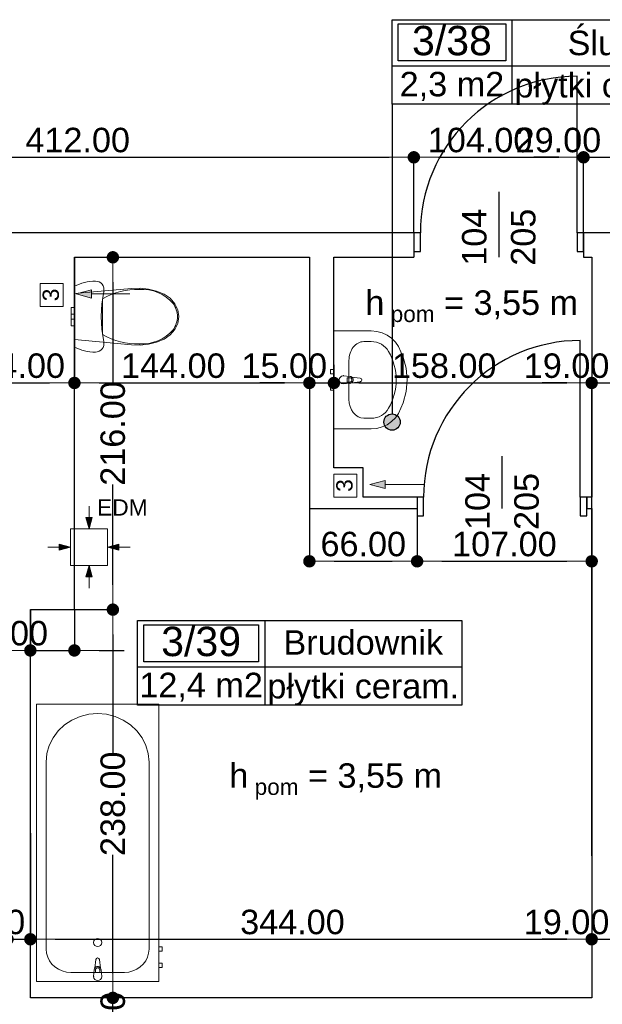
# Model space of a CAD drawing. Header units: millimetres. Extents: x -175445 to -20415, y -559200 to 231527.
# Tile 168 of 256: x -124206 to -120636, y -101706 to -95670. Entities that reach past the tile are written whole.
import ezdxf
from ezdxf.enums import TextEntityAlignment as Align

# ---------------------------------------------------------------- set-up
doc = ezdxf.new("R2010")
doc.units = ezdxf.units.MM
doc.header["$MEASUREMENT"] = 0
for name, color, linetype in [('Drzwi', 7, 'Continuous'), ('Linia', 7, 'Continuous'), ('Obiekt', 7, 'Continuous'), ('Polilinia', 7, 'Continuous'), ('Strefa', 7, 'Continuous'), ('Słup', 7, 'Continuous'), ('Tekst', 7, 'Continuous'), ('Wymiary', 63, 'Continuous'), ('Ściana', 7, 'Continuous')]:
    doc.layers.add(name, color=color, linetype=linetype)
doc.styles.add('Arial', font='txt')
doc.styles.add('Times new roman', font='txt')
doc.dimstyles.new('GENERATED_STYLE__1', dxfattribs={"dimtxt": 150, "dimasz": 152, "dimexe": 0.18, "dimexo": 0, "dimgap": 0.09, "dimtad": 1, "dimtih": 1, "dimtoh": 1, "dimlfac": 0.1, "dimzin": 0, "dimdsep": 46, "dimtxsty": 'Arial', "dimblk": 'ARROWHEAD_11', "dimblk1": 'ARROWHEAD_11', "dimblk2": 'ARROWHEAD_11', "dimcen": 0.09, "dimclrd": 114, "dimclre": 114, "dimclrt": 114, "dimazin": 0, "dimtfac": 1, "dimtdec": 4, "dimtmove": 0, "dimatfit": 3, "dimfxl": 1, "dimtolj": 1, "dimtzin": 0, "dimarcsym": 0})
doc.dimstyles.new('GENERATED_STYLE__3', dxfattribs={"dimtxt": 150, "dimasz": 152, "dimexe": 0.18, "dimexo": 0, "dimgap": 0.09, "dimtad": 1, "dimlfac": 0.1, "dimzin": 0, "dimdsep": 46, "dimtxsty": 'Arial', "dimblk": 'ARROWHEAD_11', "dimblk1": 'ARROWHEAD_11', "dimblk2": 'ARROWHEAD_11', "dimcen": 0.09, "dimclrd": 114, "dimclre": 114, "dimclrt": 114, "dimazin": 0, "dimtfac": 1, "dimtdec": 4, "dimtmove": 2, "dimatfit": 3, "dimfxl": 1, "dimtolj": 1, "dimtzin": 0, "dimarcsym": 0})

# ---------------------------------------------------------------- blocks, each defined once
blk = doc.blocks.new('Śluza_3_38_40', base_point=(-115497.5, 32963.1))
at = {"layer": 'Strefa'}
for p, q in [((-116231.5, 33245.9), (-114289.3, 33245.9)), ((-116231.5, 32727.4), (-116231.5, 33245.9)), ((-116194.8, 33220), (-115534.2, 33220)), ((-116194.8, 32993.7), (-116194.8, 33220)), ((-115534.2, 33220), (-115534.2, 32993.7)), ((-115497.5, 33245.9), (-115497.5, 32727.4)), ((-114289.3, 33245.9), (-114289.3, 32727.4)), ((-116231.5, 32963.1), (-114289.3, 32963.1)), ((-115534.2, 32993.7), (-116194.8, 32993.7)), ((-114289.3, 32727.4), (-116231.5, 32727.4))]:
    blk.add_line(p, q, dxfattribs=at)
at = {"layer": 'Strefa', "style": 'Arial'}
for tag, height, p in [('ROOM_NUMBER', 180, (-115864.5, 33118)), ('ROOM_NAME', 150, (-114893.4, 33103.3)), ('ROOM_CALC_AREA', 150, (-115864.5, 32851)), ('floor_f', 150, (-114893.4, 32844))]:
    blk.add_attdef(tag, text='', height=height, dxfattribs=at).set_placement(p, align=Align.MIDDLE_CENTER)
blk = doc.blocks.new('Brudownik_3_39_41', base_point=(-117012, 29279.5))
at = {"layer": 'Strefa'}
for p, q in [((-117791, 29562.4), (-115803.8, 29562.4)), ((-117791, 29043.8), (-117791, 29562.4)), ((-117752, 29536.4), (-117050.9, 29536.4)), ((-117752, 29310.1), (-117752, 29536.4)), ((-117050.9, 29536.4), (-117050.9, 29310.1)), ((-117012, 29562.4), (-117012, 29043.8)), ((-115803.8, 29562.4), (-115803.8, 29043.8)), ((-117791, 29279.5), (-115803.8, 29279.5)), ((-117050.9, 29310.1), (-117752, 29310.1)), ((-115803.8, 29043.8), (-117791, 29043.8))]:
    blk.add_line(p, q, dxfattribs=at)
at = {"layer": 'Strefa', "style": 'Arial'}
for tag, height, p in [('ROOM_NUMBER', 180, (-117401.5, 29434.4)), ('ROOM_NAME', 150, (-116407.9, 29428.3)), ('ROOM_CALC_AREA', 150, (-117401.5, 29167.4)), ('floor_f', 150, (-116407.9, 29160.4))]:
    blk.add_attdef(tag, text='', height=height, dxfattribs=at).set_placement(p, align=Align.MIDDLE_CENTER)
blk = doc.blocks.new('ARROWHEAD_11')
at = {"color": 0, "linetype": 'Continuous', "lineweight": 0}
blk.add_line((0, 0), (-1, 0), dxfattribs=at)
at = {"color": 0, "linetype": 'Continuous', "lineweight": 0, "const_width": 0.25, "flags": 128}
blk.add_lwpolyline([(-0.125, 0, 1), (0.125, 0, 1)], format="xyb", close=True, dxfattribs=at)
blk = doc.blocks.new('*D3588')
at = {"layer": 'Defpoints', "color": 0}
for p in [(-121790.7, -96513.6), (-125910.7, -96976.6), (-121790.7, -96976.6)]:
    blk.add_point(p, dxfattribs=at)
at = {"layer": 'Wymiary', "color": 114, "lineweight": -2}
for p, q in [((-125910.7, -96976.6), (-125910.7, -96513.5)), ((-125758.7, -96513.6), (-121942.7, -96513.6)), ((-121790.7, -96976.6), (-121790.7, -96513.5))]:
    blk.add_line(p, q, dxfattribs=at)
at = {"layer": 'Wymiary', "color": 114, "lineweight": -2, "xscale": 152, "yscale": 152, "zscale": 152, "rotation": 180}
blk.add_blockref('ARROWHEAD_11', (-125910.7, -96513.6), dxfattribs=at)
at = {"layer": 'Wymiary', "color": 114, "lineweight": -2, "xscale": 152, "yscale": 152, "zscale": 152}
blk.add_blockref('ARROWHEAD_11', (-121790.7, -96513.6), dxfattribs=at)
at = {"layer": 'Wymiary', "color": 114, "lineweight": 13, "insert": (-123850.7, -96408.6), "char_height": 150, "attachment_point": 5, "style": 'Arial'}
blk.add_mtext('\\A1;412.00', dxfattribs=at)
blk = doc.blocks.new('*D3589')
at = {"layer": 'Defpoints', "color": 0}
for p in [(-120750.7, -96513.6), (-121790.7, -96976.6), (-120750.7, -96976.6)]:
    blk.add_point(p, dxfattribs=at)
at = {"layer": 'Wymiary', "color": 114, "lineweight": -2}
for p, q in [((-121790.7, -96976.6), (-121790.7, -96513.5)), ((-121638.7, -96513.6), (-120902.7, -96513.6)), ((-120750.7, -96976.6), (-120750.7, -96513.5))]:
    blk.add_line(p, q, dxfattribs=at)
at = {"layer": 'Wymiary', "color": 114, "lineweight": -2, "xscale": 152, "yscale": 152, "zscale": 152, "rotation": 180}
blk.add_blockref('ARROWHEAD_11', (-121790.7, -96513.6), dxfattribs=at)
at = {"layer": 'Wymiary', "color": 114, "lineweight": -2, "xscale": 152, "yscale": 152, "zscale": 152}
blk.add_blockref('ARROWHEAD_11', (-120750.7, -96513.6), dxfattribs=at)
at = {"layer": 'Wymiary', "color": 114, "lineweight": 13, "insert": (-121384.6, -96408.6), "char_height": 150, "attachment_point": 5, "style": 'Arial'}
blk.add_mtext('\\A1;104.00', dxfattribs=at)
blk = doc.blocks.new('*D3590')
at = {"layer": 'Defpoints', "color": 0}
for p in [(-120460.7, -96513.6), (-120750.7, -96976.6), (-120460.7, -96976.6)]:
    blk.add_point(p, dxfattribs=at)
at = {"layer": 'Wymiary', "color": 114, "lineweight": -2}
for p, q in [((-120902.7, -96513.6), (-121054.7, -96513.6)), ((-120750.7, -96976.6), (-120750.7, -96513.5)), ((-120750.7, -96513.6), (-120460.7, -96513.6)), ((-120460.7, -96976.6), (-120460.7, -96513.5)), ((-120308.7, -96513.6), (-120156.7, -96513.6))]:
    blk.add_line(p, q, dxfattribs=at)
at = {"layer": 'Wymiary', "color": 114, "lineweight": -2, "xscale": 152, "yscale": 152, "zscale": 152}
blk.add_blockref('ARROWHEAD_11', (-120750.7, -96513.6), dxfattribs=at)
at = {"layer": 'Wymiary', "color": 114, "lineweight": -2, "xscale": 152, "yscale": 152, "zscale": 152, "rotation": 180}
blk.add_blockref('ARROWHEAD_11', (-120460.7, -96513.6), dxfattribs=at)
at = {"layer": 'Wymiary', "color": 114, "lineweight": 13, "insert": (-120904.6, -96408.6), "char_height": 150, "attachment_point": 5, "style": 'Arial'}
blk.add_mtext('\\A1;29.00', dxfattribs=at)
blk = doc.blocks.new('*D3622')
at = {"layer": 'Defpoints', "color": 0}
for p in [(-123870.7, -97126.6), (-123870.7, -97896.9), (-124510.7, -98311.6)]:
    blk.add_point(p, dxfattribs=at)
at = {"layer": 'Wymiary', "color": 114, "lineweight": -2}
for p, q in [((-123870.7, -97126.6), (-123870.7, -97897.1)), ((-124510.7, -98311.6), (-124510.7, -97896.7)), ((-124358.7, -97896.9), (-124022.7, -97896.9))]:
    blk.add_line(p, q, dxfattribs=at)
at = {"layer": 'Wymiary', "color": 114, "lineweight": -2, "xscale": 152, "yscale": 152, "zscale": 152, "rotation": 180}
blk.add_blockref('ARROWHEAD_11', (-124510.7, -97896.9), dxfattribs=at)
at = {"layer": 'Wymiary', "color": 114, "lineweight": -2, "xscale": 152, "yscale": 152, "zscale": 152}
blk.add_blockref('ARROWHEAD_11', (-123870.7, -97896.9), dxfattribs=at)
at = {"layer": 'Wymiary', "color": 114, "lineweight": 13, "insert": (-124190.7, -97791.9), "char_height": 150, "attachment_point": 5, "style": 'Arial'}
blk.add_mtext('\\A1;64.00', dxfattribs=at)
blk = doc.blocks.new('*D3623')
at = {"layer": 'Defpoints', "color": 0}
for p in [(-123870.7, -97126.6), (-122430.7, -97786.6), (-122430.7, -97896.9)]:
    blk.add_point(p, dxfattribs=at)
at = {"layer": 'Wymiary', "color": 114, "lineweight": -2}
for p, q in [((-123870.7, -97126.6), (-123870.7, -97897.1)), ((-122430.7, -97786.6), (-122430.7, -97897.1)), ((-123718.7, -97896.9), (-122582.7, -97896.9))]:
    blk.add_line(p, q, dxfattribs=at)
at = {"layer": 'Wymiary', "color": 114, "lineweight": -2, "xscale": 152, "yscale": 152, "zscale": 152, "rotation": 180}
blk.add_blockref('ARROWHEAD_11', (-123870.7, -97896.9), dxfattribs=at)
at = {"layer": 'Wymiary', "color": 114, "lineweight": -2, "xscale": 152, "yscale": 152, "zscale": 152}
blk.add_blockref('ARROWHEAD_11', (-122430.7, -97896.9), dxfattribs=at)
at = {"layer": 'Wymiary', "color": 114, "lineweight": 13, "insert": (-123264.6, -97791.9), "char_height": 150, "attachment_point": 5, "style": 'Arial'}
blk.add_mtext('\\A1;144.00', dxfattribs=at)
blk = doc.blocks.new('*D3624')
at = {"layer": 'Defpoints', "color": 0}
for p in [(-122430.7, -97786.6), (-122280.7, -97786.6), (-122280.7, -97896.9)]:
    blk.add_point(p, dxfattribs=at)
at = {"layer": 'Wymiary', "color": 114, "lineweight": -2}
for p, q in [((-122430.7, -97786.6), (-122430.7, -97897.1)), ((-122280.7, -97786.6), (-122280.7, -97897.1)), ((-122582.7, -97896.9), (-122734.7, -97896.9)), ((-122430.7, -97896.9), (-122280.7, -97896.9)), ((-122128.7, -97896.9), (-121976.7, -97896.9))]:
    blk.add_line(p, q, dxfattribs=at)
at = {"layer": 'Wymiary', "color": 114, "lineweight": -2, "xscale": 152, "yscale": 152, "zscale": 152}
blk.add_blockref('ARROWHEAD_11', (-122430.7, -97896.9), dxfattribs=at)
at = {"layer": 'Wymiary', "color": 114, "lineweight": -2, "xscale": 152, "yscale": 152, "zscale": 152, "rotation": 180}
blk.add_blockref('ARROWHEAD_11', (-122280.7, -97896.9), dxfattribs=at)
at = {"layer": 'Wymiary', "color": 114, "lineweight": 13, "insert": (-122584.6, -97791.9), "char_height": 150, "attachment_point": 5, "style": 'Arial'}
blk.add_mtext('\\A1;15.00', dxfattribs=at)
blk = doc.blocks.new('*D3625')
at = {"layer": 'Defpoints', "color": 0}
for p in [(-122280.7, -97786.6), (-120700.7, -97896.9), (-120700.7, -100796.6)]:
    blk.add_point(p, dxfattribs=at)
at = {"layer": 'Wymiary', "color": 114, "lineweight": -2}
for p, q in [((-122280.7, -97786.6), (-122280.7, -97897.1)), ((-122128.7, -97896.9), (-120852.7, -97896.9)), ((-120700.7, -100796.6), (-120700.7, -97896.7))]:
    blk.add_line(p, q, dxfattribs=at)
at = {"layer": 'Wymiary', "color": 114, "lineweight": -2, "xscale": 152, "yscale": 152, "zscale": 152, "rotation": 180}
blk.add_blockref('ARROWHEAD_11', (-122280.7, -97896.9), dxfattribs=at)
at = {"layer": 'Wymiary', "color": 114, "lineweight": -2, "xscale": 152, "yscale": 152, "zscale": 152}
blk.add_blockref('ARROWHEAD_11', (-120700.7, -97896.9), dxfattribs=at)
at = {"layer": 'Wymiary', "color": 114, "lineweight": 13, "insert": (-121604.6, -97791.9), "char_height": 150, "attachment_point": 5, "style": 'Arial'}
blk.add_mtext('\\A1;158.00', dxfattribs=at)
blk = doc.blocks.new('*D3626')
at = {"layer": 'Defpoints', "color": 0}
for p in [(-120510.7, -97896.9), (-120700.7, -100796.6), (-120510.7, -100796.6)]:
    blk.add_point(p, dxfattribs=at)
at = {"layer": 'Wymiary', "color": 114, "lineweight": -2}
for p, q in [((-120852.7, -97896.9), (-121004.7, -97896.9)), ((-120700.7, -100796.6), (-120700.7, -97896.7)), ((-120700.7, -97896.9), (-120510.7, -97896.9)), ((-120510.7, -100796.6), (-120510.7, -97896.7)), ((-120358.7, -97896.9), (-120206.7, -97896.9))]:
    blk.add_line(p, q, dxfattribs=at)
at = {"layer": 'Wymiary', "color": 114, "lineweight": -2, "xscale": 152, "yscale": 152, "zscale": 152}
blk.add_blockref('ARROWHEAD_11', (-120700.7, -97896.9), dxfattribs=at)
at = {"layer": 'Wymiary', "color": 114, "lineweight": -2, "xscale": 152, "yscale": 152, "zscale": 152, "rotation": 180}
blk.add_blockref('ARROWHEAD_11', (-120510.7, -97896.9), dxfattribs=at)
at = {"layer": 'Wymiary', "color": 114, "lineweight": 13, "insert": (-120854.6, -97791.9), "char_height": 150, "attachment_point": 5, "style": 'Arial'}
blk.add_mtext('\\A1;19.00', dxfattribs=at)
blk = doc.blocks.new('*D3636')
at = {"layer": 'Defpoints', "color": 0}
for p in [(-131330.7, -100906.6), (-130962.3, -100906.6), (-120910.7, -104466.6)]:
    blk.add_point(p, dxfattribs=at)
at = {"layer": 'Wymiary', "color": 114, "lineweight": -2}
for p, q in [((-131330.7, -100906.6), (-130962.1, -100906.6)), ((-130962.3, -101058.6), (-130962.3, -102489.3)), ((-130962.3, -104314.6), (-130962.3, -103111.6)), ((-120910.7, -104466.6), (-130962.5, -104466.6))]:
    blk.add_line(p, q, dxfattribs=at)
at = {"layer": 'Wymiary', "color": 114, "lineweight": -2, "xscale": 152, "yscale": 152, "zscale": 152}
for p, rotation in [((-130962.3, -100906.6), 90), ((-130962.3, -104466.6), 270)]:
    blk.add_blockref('ARROWHEAD_11', p, dxfattribs=dict(at, rotation=rotation))
at = {"layer": 'Wymiary', "color": 114, "lineweight": 13, "insert": (-130962.3, -102800.4), "char_height": 150, "attachment_point": 5, "rotation": 90, "style": 'Arial'}
blk.add_mtext('\\A1;356.00', dxfattribs=at)
blk = doc.blocks.new('*D3675')
at = {"layer": 'Defpoints', "color": 0}
for p in [(-124280.7, -100656.6), (-124140.7, -100656.6), (-124140.7, -101307.3)]:
    blk.add_point(p, dxfattribs=at)
at = {"layer": 'Wymiary', "color": 114, "lineweight": -2}
for p, q in [((-124280.7, -100656.6), (-124280.7, -101307.5)), ((-124140.7, -100656.6), (-124140.7, -101307.5)), ((-124432.7, -101307.3), (-124584.7, -101307.3)), ((-124280.7, -101307.3), (-124140.7, -101307.3)), ((-123988.7, -101307.3), (-123836.7, -101307.3))]:
    blk.add_line(p, q, dxfattribs=at)
at = {"layer": 'Wymiary', "color": 114, "lineweight": -2, "xscale": 152, "yscale": 152, "zscale": 152}
blk.add_blockref('ARROWHEAD_11', (-124280.7, -101307.3), dxfattribs=at)
at = {"layer": 'Wymiary', "color": 114, "lineweight": -2, "xscale": 152, "yscale": 152, "zscale": 152, "rotation": 180}
blk.add_blockref('ARROWHEAD_11', (-124140.7, -101307.3), dxfattribs=at)
at = {"layer": 'Wymiary', "color": 114, "lineweight": 13, "insert": (-124434.6, -101202.3), "char_height": 150, "attachment_point": 5, "style": 'Arial'}
blk.add_mtext('\\A1;14.00', dxfattribs=at)
blk = doc.blocks.new('*D3676')
at = {"layer": 'Defpoints', "color": 0}
for p in [(-124140.7, -100656.6), (-120700.7, -100796.6), (-120700.7, -101307.3)]:
    blk.add_point(p, dxfattribs=at)
at = {"layer": 'Wymiary', "color": 114, "lineweight": -2}
for p, q in [((-124140.7, -100656.6), (-124140.7, -101307.5)), ((-120700.7, -100796.6), (-120700.7, -101307.5)), ((-123988.7, -101307.3), (-120852.7, -101307.3))]:
    blk.add_line(p, q, dxfattribs=at)
at = {"layer": 'Wymiary', "color": 114, "lineweight": -2, "xscale": 152, "yscale": 152, "zscale": 152, "rotation": 180}
blk.add_blockref('ARROWHEAD_11', (-124140.7, -101307.3), dxfattribs=at)
at = {"layer": 'Wymiary', "color": 114, "lineweight": -2, "xscale": 152, "yscale": 152, "zscale": 152}
blk.add_blockref('ARROWHEAD_11', (-120700.7, -101307.3), dxfattribs=at)
at = {"layer": 'Wymiary', "color": 114, "lineweight": 13, "insert": (-122534.6, -101202.3), "char_height": 150, "attachment_point": 5, "style": 'Arial'}
blk.add_mtext('\\A1;344.00', dxfattribs=at)
blk = doc.blocks.new('*D3677')
at = {"layer": 'Defpoints', "color": 0}
for p in [(-120700.7, -100796.6), (-120510.7, -100796.6), (-120510.7, -101307.3)]:
    blk.add_point(p, dxfattribs=at)
at = {"layer": 'Wymiary', "color": 114, "lineweight": -2}
for p, q in [((-120700.7, -100796.6), (-120700.7, -101307.5)), ((-120510.7, -100796.6), (-120510.7, -101307.5)), ((-120852.7, -101307.3), (-121004.7, -101307.3)), ((-120700.7, -101307.3), (-120510.7, -101307.3)), ((-120358.7, -101307.3), (-120206.7, -101307.3))]:
    blk.add_line(p, q, dxfattribs=at)
at = {"layer": 'Wymiary', "color": 114, "lineweight": -2, "xscale": 152, "yscale": 152, "zscale": 152}
blk.add_blockref('ARROWHEAD_11', (-120700.7, -101307.3), dxfattribs=at)
at = {"layer": 'Wymiary', "color": 114, "lineweight": -2, "xscale": 152, "yscale": 152, "zscale": 152, "rotation": 180}
blk.add_blockref('ARROWHEAD_11', (-120510.7, -101307.3), dxfattribs=at)
at = {"layer": 'Wymiary', "color": 114, "lineweight": 13, "insert": (-120854.6, -101202.3), "char_height": 150, "attachment_point": 5, "style": 'Arial'}
blk.add_mtext('\\A1;19.00', dxfattribs=at)
blk = doc.blocks.new('*D3692')
at = {"layer": 'Defpoints', "color": 0}
for p in [(-122430.7, -98666.6), (-121770.7, -98666.6), (-121770.7, -98990.3)]:
    blk.add_point(p, dxfattribs=at)
at = {"layer": 'Wymiary', "color": 114, "lineweight": -2}
for p, q in [((-122430.7, -98666.6), (-122430.7, -98990.5)), ((-121770.7, -98666.6), (-121770.7, -98990.5)), ((-122278.7, -98990.3), (-121922.7, -98990.3))]:
    blk.add_line(p, q, dxfattribs=at)
at = {"layer": 'Wymiary', "color": 114, "lineweight": -2, "xscale": 152, "yscale": 152, "zscale": 152, "rotation": 180}
blk.add_blockref('ARROWHEAD_11', (-122430.7, -98990.3), dxfattribs=at)
at = {"layer": 'Wymiary', "color": 114, "lineweight": -2, "xscale": 152, "yscale": 152, "zscale": 152}
blk.add_blockref('ARROWHEAD_11', (-121770.7, -98990.3), dxfattribs=at)
at = {"layer": 'Wymiary', "color": 114, "lineweight": 13, "insert": (-122100.7, -98885.3), "char_height": 150, "attachment_point": 5, "style": 'Arial'}
blk.add_mtext('\\A1;66.00', dxfattribs=at)
blk = doc.blocks.new('*D3693')
at = {"layer": 'Defpoints', "color": 0}
for p in [(-121770.7, -98666.6), (-120700.7, -98666.6), (-120700.7, -98990.3)]:
    blk.add_point(p, dxfattribs=at)
at = {"layer": 'Wymiary', "color": 114, "lineweight": -2}
for p, q in [((-121770.7, -98666.6), (-121770.7, -98990.5)), ((-120700.7, -98666.6), (-120700.7, -98990.5)), ((-121618.7, -98990.3), (-120852.7, -98990.3))]:
    blk.add_line(p, q, dxfattribs=at)
at = {"layer": 'Wymiary', "color": 114, "lineweight": -2, "xscale": 152, "yscale": 152, "zscale": 152, "rotation": 180}
blk.add_blockref('ARROWHEAD_11', (-121770.7, -98990.3), dxfattribs=at)
at = {"layer": 'Wymiary', "color": 114, "lineweight": -2, "xscale": 152, "yscale": 152, "zscale": 152}
blk.add_blockref('ARROWHEAD_11', (-120700.7, -98990.3), dxfattribs=at)
at = {"layer": 'Wymiary', "color": 114, "lineweight": 13, "insert": (-121235.7, -98885.3), "char_height": 150, "attachment_point": 5, "style": 'Arial'}
blk.add_mtext('\\A1;107.00', dxfattribs=at)
blk = doc.blocks.new('*D3694')
at = {"layer": 'Defpoints', "color": 0}
for p in [(-124140.7, -99286.6), (-123870.7, -99286.6), (-123870.7, -99536.8)]:
    blk.add_point(p, dxfattribs=at)
at = {"layer": 'Wymiary', "color": 114, "lineweight": -2}
for p, q in [((-124140.7, -99286.6), (-124140.7, -99536.9)), ((-123870.7, -99286.6), (-123870.7, -99536.9)), ((-124292.7, -99536.8), (-124444.7, -99536.8)), ((-124140.7, -99536.8), (-123870.7, -99536.8)), ((-123718.7, -99536.8), (-123566.7, -99536.8))]:
    blk.add_line(p, q, dxfattribs=at)
at = {"layer": 'Wymiary', "color": 114, "lineweight": -2, "xscale": 152, "yscale": 152, "zscale": 152}
blk.add_blockref('ARROWHEAD_11', (-124140.7, -99536.8), dxfattribs=at)
at = {"layer": 'Wymiary', "color": 114, "lineweight": -2, "xscale": 152, "yscale": 152, "zscale": 152, "rotation": 180}
blk.add_blockref('ARROWHEAD_11', (-123870.7, -99536.8), dxfattribs=at)
at = {"layer": 'Wymiary', "color": 114, "lineweight": 13, "insert": (-124294.6, -99431.8), "char_height": 150, "attachment_point": 5, "style": 'Arial'}
blk.add_mtext('\\A1;27.00', dxfattribs=at)
blk = doc.blocks.new('*D3696')
at = {"layer": 'Defpoints', "color": 0}
for p in [(-123635, -101666.6), (-122395.7, -101666.6), (-122395.7, -102116.6)]:
    blk.add_point(p, dxfattribs=at)
at = {"layer": 'Wymiary', "color": 114, "lineweight": -2}
for p, q in [((-123635, -101514.6), (-123635, -101362.6)), ((-122395.7, -101666.6), (-123635.2, -101666.6)), ((-123635, -102116.6), (-123635, -101666.6)), ((-122395.7, -102116.6), (-123635.2, -102116.6)), ((-123635, -102268.6), (-123635, -102420.6))]:
    blk.add_line(p, q, dxfattribs=at)
at = {"layer": 'Wymiary', "color": 114, "lineweight": -2, "xscale": 152, "yscale": 152, "zscale": 152}
for p, rotation in [((-123635, -101666.6), 270), ((-123635, -102116.6), 90)]:
    blk.add_blockref('ARROWHEAD_11', p, dxfattribs=dict(at, rotation=rotation))
at = {"layer": 'Wymiary', "color": 114, "lineweight": 13, "insert": (-123635, -101891.6), "char_height": 150, "attachment_point": 5, "rotation": 90, "style": 'Arial'}
blk.add_mtext('\\A1;45.00', dxfattribs=at)
blk = doc.blocks.new('*D3697')
at = {"layer": 'Defpoints', "color": 0}
for p in [(-123870.7, -99286.6), (-123635, -99286.6), (-122395.7, -101666.6)]:
    blk.add_point(p, dxfattribs=at)
at = {"layer": 'Wymiary', "color": 114, "lineweight": -2}
for p, q in [((-123870.7, -99286.6), (-123634.8, -99286.6)), ((-123635, -99438.6), (-123635, -100164.1)), ((-123635, -101514.6), (-123635, -100789.1)), ((-122395.7, -101666.6), (-123635.2, -101666.6))]:
    blk.add_line(p, q, dxfattribs=at)
at = {"layer": 'Wymiary', "color": 114, "lineweight": -2, "xscale": 152, "yscale": 152, "zscale": 152}
for p, rotation in [((-123635, -99286.6), 90), ((-123635, -101666.6), 270)]:
    blk.add_blockref('ARROWHEAD_11', p, dxfattribs=dict(at, rotation=rotation))
at = {"layer": 'Wymiary', "color": 114, "lineweight": 13, "insert": (-123635, -100476.6), "char_height": 150, "attachment_point": 5, "rotation": 90, "style": 'Arial'}
blk.add_mtext('\\A1;238.00', dxfattribs=at)
blk = doc.blocks.new('*D3698')
at = {"layer": 'Defpoints', "color": 0}
for p in [(-123870.7, -97126.6), (-123635, -97126.6), (-123870.7, -99286.6)]:
    blk.add_point(p, dxfattribs=at)
at = {"layer": 'Wymiary', "color": 114, "lineweight": -2}
for p, q in [((-123870.7, -97126.6), (-123634.8, -97126.6)), ((-123635, -97278.6), (-123635, -97894.1)), ((-123635, -99134.6), (-123635, -98519.1)), ((-123870.7, -99286.6), (-123634.8, -99286.6))]:
    blk.add_line(p, q, dxfattribs=at)
at = {"layer": 'Wymiary', "color": 114, "lineweight": -2, "xscale": 152, "yscale": 152, "zscale": 152}
for p, rotation in [((-123635, -97126.6), 90), ((-123635, -99286.6), 270)]:
    blk.add_blockref('ARROWHEAD_11', p, dxfattribs=dict(at, rotation=rotation))
at = {"layer": 'Wymiary', "color": 114, "lineweight": 13, "insert": (-123635, -98206.6), "char_height": 150, "attachment_point": 5, "rotation": 90, "style": 'Arial'}
blk.add_mtext('\\A1;216.00', dxfattribs=at)
blk = doc.blocks.new('*D3707')
at = {"layer": 'Defpoints', "color": 0}
for p in [(-118805.7, -100206.6), (-117589.3, -100206.6), (-120910.7, -104466.6)]:
    blk.add_point(p, dxfattribs=at)
at = {"layer": 'Wymiary', "color": 114, "lineweight": -2}
for p, q in [((-118805.7, -100206.6), (-117589.1, -100206.6)), ((-117589.3, -100358.6), (-117589.3, -102022.4)), ((-117589.3, -104314.6), (-117589.3, -102650.8)), ((-120910.7, -104466.6), (-117589.1, -104466.6))]:
    blk.add_line(p, q, dxfattribs=at)
at = {"layer": 'Wymiary', "color": 114, "lineweight": -2, "xscale": 152, "yscale": 152, "zscale": 152}
for p, rotation in [((-117589.3, -100206.6), 90), ((-117589.3, -104466.6), 270)]:
    blk.add_blockref('ARROWHEAD_11', p, dxfattribs=dict(at, rotation=rotation))
at = {"layer": 'Wymiary', "color": 114, "lineweight": 13, "insert": (-117589.3, -102336.6), "char_height": 150, "attachment_point": 5, "rotation": 90, "style": 'Arial'}
blk.add_mtext('\\A1;426.00', dxfattribs=at)

msp = doc.modelspace()

# ---------------------------------------------------------------- hatches: boundary and pattern name
at = {"layer": 'Linia', "linetype": 'Continuous', "lineweight": 13}
for points in [[(-123859.535, -97351.505), (-123766.234, -97376.505), (-123766.234, -97326.505)], [(-122060.087, -98519.938), (-121966.786, -98544.938), (-121966.786, -98494.938)], [(-123781.236, -98791.397), (-123762.392, -98721.447), (-123799.892, -98721.397)], [(-123894.186, -98903.897), (-123964.162, -98885.147), (-123964.162, -98922.647)], [(-123668.886, -98903.897), (-123598.91, -98922.647), (-123598.91, -98885.147)], [(-123781.236, -99016.397), (-123799.892, -99086.398), (-123762.392, -99086.348)]]:
    msp.add_hatch(color=150, dxfattribs=at).paths.add_polyline_path(points)
at = {"layer": 'Polilinia', "linetype": 'Continuous'}
msp.add_hatch(color=256, dxfattribs=at).paths.add_polyline_path([(-121874.276, -98136.867), (-121878.082, -98117.733), (-121888.921, -98101.511), (-121905.142, -98090.673), (-121924.276, -98086.867), (-121943.41, -98090.673), (-121959.632, -98101.511), (-121970.47, -98117.733), (-121974.276, -98136.867), (-121970.47, -98156.001), (-121959.632, -98172.222), (-121943.41, -98183.061), (-121924.276, -98186.867), (-121905.142, -98183.061), (-121888.921, -98172.222), (-121878.082, -98156.001)])

# ---------------------------------------------------------------- linework, layer by layer
at = {"layer": 'Drzwi'}
for p, q in [((-120790.722, -96976.604), (-120790.722, -96016.604)), ((-121750.722, -96976.604), (-121790.722, -96976.604)), ((-121790.722, -96976.604), (-121790.722, -97091.604)), ((-121790.722, -96976.604), (-121790.722, -97091.604)), ((-121750.722, -97091.604), (-121750.722, -96976.604)), ((-120750.722, -96976.604), (-120790.722, -96976.604)), ((-120790.722, -96976.604), (-120790.722, -97091.604)), ((-120750.722, -97091.604), (-120750.722, -96976.604)), ((-120750.722, -96976.604), (-120750.722, -97091.604)), ((-121790.722, -97091.604), (-121750.722, -97091.604)), ((-120790.722, -97091.604), (-120750.722, -97091.604)), ((-120770.722, -98596.604), (-120770.722, -97636.604)), ((-121730.722, -98596.604), (-121770.722, -98596.604)), ((-121770.722, -98596.604), (-121770.722, -98711.604)), ((-121770.722, -98596.604), (-121770.722, -98666.604)), ((-121730.722, -98711.604), (-121730.722, -98596.604)), ((-120730.722, -98596.604), (-120770.722, -98596.604)), ((-120770.722, -98596.604), (-120770.722, -98711.604)), ((-120730.722, -98711.604), (-120730.722, -98596.604)), ((-120730.722, -98596.604), (-120730.722, -98666.604)), ((-121770.722, -98711.604), (-121730.722, -98711.604)), ((-120770.722, -98711.604), (-120730.722, -98711.604))]:
    msp.add_line(p, q, dxfattribs=at)
for centre in [(-120790.722, -96976.604), (-120770.722, -98596.604)]:
    msp.add_arc(centre, 960, 90, 180, dxfattribs=at)
at = {"layer": 'Linia', "color": 150, "lineweight": 13}
for p, q in [((-124080.17, -97288.172), (-123940.17, -97288.172)), ((-124080.17, -97428.172), (-124080.17, -97288.172)), ((-123940.17, -97288.172), (-123940.17, -97428.172)), ((-123859.535, -97351.505), (-123766.234, -97326.505)), ((-123859.535, -97351.505), (-123766.234, -97376.505)), ((-123766.234, -97326.505), (-123766.234, -97376.505)), ((-123531.843, -97351.505), (-123766.234, -97351.505)), ((-123940.17, -97428.172), (-124080.17, -97428.172)), ((-122280.722, -98596.604), (-122280.722, -98456.604)), ((-122280.722, -98456.604), (-122140.722, -98456.604)), ((-122140.722, -98456.604), (-122140.722, -98596.604)), ((-122060.087, -98519.938), (-121966.786, -98494.938)), ((-121966.786, -98494.938), (-121966.786, -98544.938)), ((-122060.087, -98519.938), (-121966.786, -98544.938)), ((-121732.395, -98519.938), (-121966.786, -98519.938)), ((-122140.722, -98596.604), (-122280.722, -98596.604)), ((-123781.051, -98652.507), (-123781.142, -98721.422)), ((-123781.236, -98791.397), (-123799.892, -98721.397)), ((-123799.892, -98721.397), (-123762.392, -98721.447)), ((-123781.236, -98791.397), (-123762.392, -98721.447)), ((-123668.886, -98791.547), (-123893.886, -98791.547)), ((-123893.886, -98791.547), (-123893.886, -99016.247)), ((-123668.886, -99016.247), (-123668.886, -98791.547)), ((-124033.077, -98903.897), (-123964.162, -98903.897)), ((-123894.186, -98903.897), (-123964.162, -98885.147)), ((-123964.162, -98922.647), (-123964.162, -98885.147)), ((-123894.186, -98903.897), (-123964.162, -98922.647)), ((-123668.886, -98903.897), (-123598.91, -98885.147)), ((-123668.886, -98903.897), (-123598.91, -98922.647)), ((-123598.91, -98885.147), (-123598.91, -98922.647)), ((-123529.995, -98903.897), (-123598.91, -98903.897)), ((-123893.886, -99016.547), (-123668.886, -99016.547)), ((-123781.236, -99016.397), (-123799.892, -99086.398)), ((-123781.236, -99016.397), (-123762.392, -99086.348)), ((-123762.392, -99086.348), (-123799.892, -99086.398)), ((-123781.051, -99155.288), (-123781.142, -99086.373))]:
    msp.add_line(p, q, dxfattribs=at)
at = {"layer": 'Obiekt'}
for p, q in [((-121270.722, -96725.226), (-121270.722, -97126.604)), ((-121250.722, -98345.226), (-121250.722, -98666.604))]:
    msp.add_line(p, q, dxfattribs=at)
at = {"layer": 'Obiekt', "color": 8, "lineweight": 5}
for p, q in [((-123870.722, -97303.615), (-123855.647, -97296.514)), ((-123855.647, -97296.514), (-123840.182, -97290.309)), ((-123840.182, -97290.309), (-123824.38, -97285.023)), ((-123824.38, -97285.023), (-123808.295, -97280.672)), ((-123808.295, -97280.672), (-123791.983, -97277.273)), ((-123791.983, -97277.273), (-123775.499, -97274.837)), ((-123775.499, -97274.837), (-123758.901, -97273.372)), ((-123758.901, -97273.372), (-123742.246, -97272.883)), ((-123742.246, -97272.883), (-123730.711, -97274.166)), ((-123730.711, -97274.166), (-123719.74, -97277.951)), ((-123719.74, -97277.951), (-123709.867, -97284.053)), ((-123709.867, -97284.053), (-123701.576, -97292.176)), ((-123701.576, -97292.176), (-123695.269, -97301.921)), ((-123695.269, -97301.921), (-123691.256, -97312.813)), ((-123870.722, -97677.151), (-123870.722, -97303.615)), ((-123870.722, -97349.408), (-123520.339, -97317.035)), ((-123870.722, -97631.358), (-123870.722, -97349.408)), ((-123690.772, -97335.883), (-123697.554, -97374.168)), ((-123691.256, -97312.813), (-123689.732, -97324.321)), ((-123689.732, -97324.321), (-123690.772, -97335.883)), ((-123520.339, -97317.035), (-123468.642, -97315.472)), ((-123468.642, -97315.472), (-123417.297, -97320.96)), ((-123417.297, -97320.96), (-123367.55, -97333.365)), ((-123367.55, -97333.365), (-123320.612, -97352.386)), ((-123320.612, -97352.386), (-123283.416, -97377.983)), ((-123702.41, -97412.744), (-123705.329, -97451.515)), ((-123697.554, -97374.168), (-123702.41, -97412.744)), ((-123697.679, -97490.383), (-123697.679, -97381.442)), ((-123283.416, -97377.983), (-123254.898, -97411.026)), ((-123254.898, -97411.026), (-123236.938, -97449.335)), ((-123890.722, -97433.383), (-123890.722, -97450.078)), ((-123870.722, -97433.383), (-123890.722, -97433.383)), ((-123890.722, -97450.078), (-123890.722, -97474.383)), ((-123890.722, -97474.383), (-123890.722, -97479.069)), ((-123870.722, -97474.383), (-123890.722, -97474.383)), ((-123890.722, -97479.069), (-123890.722, -97490.383)), ((-123870.722, -97433.383), (-123870.722, -97450.078)), ((-123870.722, -97450.078), (-123870.722, -97474.383)), ((-123870.722, -97474.383), (-123870.722, -97479.069)), ((-123870.722, -97479.069), (-123870.722, -97490.383)), ((-123705.329, -97451.515), (-123706.302, -97490.383)), ((-123236.938, -97449.335), (-123230.721, -97490.383)), ((-123890.722, -97490.383), (-123890.722, -97501.697)), ((-123890.722, -97501.697), (-123890.722, -97506.383)), ((-123870.722, -97506.383), (-123890.722, -97506.383)), ((-123890.722, -97506.383), (-123890.722, -97530.688)), ((-123890.722, -97530.688), (-123890.722, -97547.383)), ((-123870.722, -97490.383), (-123870.722, -97501.697)), ((-123870.722, -97501.697), (-123870.722, -97506.383)), ((-123870.722, -97506.383), (-123870.722, -97530.688)), ((-123870.722, -97530.688), (-123870.722, -97547.383)), ((-123706.302, -97490.383), (-123705.329, -97529.252)), ((-123705.329, -97529.252), (-123702.41, -97568.023)), ((-123697.679, -97599.325), (-123697.679, -97490.383)), ((-123236.938, -97531.432), (-123254.898, -97569.74)), ((-123239.361, -97490.384), (-123239.361, -97490.383)), ((-123230.721, -97490.383), (-123236.938, -97531.432)), ((-123870.722, -97547.383), (-123890.722, -97547.383)), ((-123702.41, -97568.023), (-123697.554, -97606.599)), ((-123283.416, -97602.783), (-123320.612, -97628.381)), ((-123254.898, -97569.74), (-123283.416, -97602.783)), ((-123266.172, -97571.459), (-123266.173, -97571.46)), ((-122280.722, -98178.158), (-122280.722, -97578.158)), ((-122280.722, -97578.158), (-122051.631, -97578.158)), ((-122051.631, -97578.158), (-122017.909, -97581.053)), ((-122017.909, -97581.053), (-121985.265, -97589.645)), ((-121985.265, -97589.645), (-121954.742, -97603.659)), ((-121954.742, -97603.659), (-121927.315, -97622.649)), ((-123520.339, -97663.731), (-123870.722, -97631.358)), ((-123697.554, -97606.599), (-123690.772, -97644.883)), ((-123689.732, -97656.445), (-123691.256, -97667.953)), ((-123690.772, -97644.883), (-123689.732, -97656.445)), ((-123468.642, -97665.295), (-123520.339, -97663.731)), ((-123417.297, -97659.807), (-123468.642, -97665.295)), ((-123367.55, -97647.402), (-123417.297, -97659.807)), ((-123320.612, -97628.381), (-123367.55, -97647.402)), ((-122097.449, -97643.375), (-122051.631, -97643.375)), ((-121927.315, -97622.649), (-121903.862, -97646.006)), ((-121903.862, -97646.006), (-121885.131, -97672.984)), ((-123855.647, -97684.253), (-123870.722, -97677.151)), ((-123840.182, -97690.457), (-123855.647, -97684.253)), ((-123824.38, -97695.744), (-123840.182, -97690.457)), ((-123808.295, -97700.094), (-123824.38, -97695.744)), ((-123791.983, -97703.493), (-123808.295, -97700.094)), ((-123775.499, -97705.929), (-123791.983, -97703.493)), ((-123758.901, -97707.395), (-123775.499, -97705.929)), ((-123742.246, -97707.883), (-123758.901, -97707.395)), ((-123730.711, -97706.601), (-123742.246, -97707.883)), ((-123719.74, -97702.815), (-123730.711, -97706.601)), ((-123709.867, -97696.713), (-123719.74, -97702.815)), ((-123701.576, -97688.591), (-123709.867, -97696.713)), ((-123695.269, -97678.846), (-123701.576, -97688.591)), ((-123691.256, -97667.953), (-123695.269, -97678.846)), ((-121885.131, -97672.984), (-121855.19, -97738.176)), ((-122188.404, -97996.984), (-122188.404, -97759.332)), ((-121855.19, -97738.176), (-121836.891, -97807.196)), ((-122300.722, -97814.658), (-122280.722, -97814.658)), ((-122300.722, -97841.658), (-122300.722, -97814.658)), ((-122280.722, -97841.658), (-122300.722, -97841.658)), ((-122280.722, -97814.658), (-122280.722, -97841.658)), ((-121836.891, -97807.196), (-121830.735, -97878.158)), ((-122223.404, -97853.158), (-122181.451, -97857.158)), ((-122181.451, -97899.158), (-122223.404, -97903.158)), ((-122183.623, -97864.558), (-122198.493, -97864.558)), ((-122198.493, -97864.558), (-122198.493, -97891.758)), ((-122198.493, -97891.758), (-122183.623, -97891.758)), ((-122171.938, -97860.428), (-122119.004, -97867.058)), ((-122119.004, -97889.258), (-122171.938, -97895.888)), ((-121830.735, -97878.158), (-121836.891, -97949.119)), ((-122300.722, -97914.658), (-122280.722, -97914.658)), ((-122300.722, -97941.658), (-122300.722, -97914.658)), ((-122280.722, -97941.658), (-122300.722, -97941.658)), ((-122280.722, -97914.658), (-122280.722, -97941.658)), ((-121836.891, -97949.119), (-121855.19, -98018.14)), ((-121855.19, -98018.14), (-121885.131, -98083.332)), ((-121885.131, -98083.332), (-121903.862, -98110.31)), ((-122097.449, -98112.94), (-122051.631, -98112.94)), ((-121927.315, -98133.667), (-121954.742, -98152.656)), ((-121903.862, -98110.31), (-121927.315, -98133.667)), ((-122051.631, -98178.158), (-122280.722, -98178.158)), ((-122017.909, -98175.263), (-122051.631, -98178.158)), ((-121985.265, -98166.671), (-122017.909, -98175.263)), ((-121954.742, -98152.656), (-121985.265, -98166.671)), ((-124103.588, -99866.969), (-123353.588, -99866.969)), ((-124103.588, -101566.969), (-124103.588, -99866.969)), ((-123353.588, -99866.969), (-123353.588, -101566.969)), ((-123886.088, -99963.493), (-123836.325, -99941.577)), ((-123836.325, -99941.577), (-123783.288, -99928.155)), ((-123783.288, -99928.155), (-123728.588, -99923.636)), ((-123728.588, -99923.636), (-123673.889, -99928.155)), ((-123673.889, -99928.155), (-123620.852, -99941.577)), ((-123620.852, -99941.577), (-123571.088, -99963.493)), ((-123969.892, -100029.906), (-123931.067, -99993.237)), ((-123931.067, -99993.237), (-123886.088, -99963.493)), ((-123571.088, -99963.493), (-123526.11, -99993.237)), ((-123526.11, -99993.237), (-123487.284, -100029.906)), ((-124024.592, -100119.385), (-124001.386, -100072.386)), ((-124001.386, -100072.386), (-123969.892, -100029.906)), ((-123487.284, -100029.906), (-123455.79, -100072.386)), ((-123455.79, -100072.386), (-123432.585, -100119.385)), ((-124038.803, -100169.475), (-124024.592, -100119.385)), ((-123432.585, -100119.385), (-123418.374, -100169.475)), ((-124043.588, -100221.136), (-124038.803, -100169.475)), ((-123418.374, -100169.475), (-123413.588, -100221.136)), ((-124043.588, -101368.636), (-124043.588, -100221.136)), ((-123413.588, -100221.136), (-123413.588, -101368.636)), ((-124041.31, -101393.236), (-124043.588, -101368.636)), ((-124034.542, -101417.088), (-124041.31, -101393.236)), ((-123415.867, -101393.236), (-123422.635, -101417.088)), ((-123413.588, -101368.636), (-123415.867, -101393.236)), ((-123353.588, -101353.469), (-123333.588, -101353.469)), ((-123353.588, -101380.469), (-123353.588, -101353.469)), ((-123333.588, -101380.469), (-123353.588, -101380.469)), ((-123333.588, -101353.469), (-123333.588, -101380.469)), ((-124023.492, -101439.469), (-124034.542, -101417.088)), ((-124008.495, -101459.697), (-124023.492, -101439.469)), ((-123990.007, -101477.159), (-124008.495, -101459.697)), ((-123746.318, -101484.19), (-123739.688, -101431.256)), ((-123717.488, -101431.256), (-123710.859, -101484.19)), ((-123448.682, -101459.697), (-123467.17, -101477.159)), ((-123433.685, -101439.469), (-123448.682, -101459.697)), ((-123422.635, -101417.088), (-123433.685, -101439.469)), ((-123353.588, -101453.469), (-123333.588, -101453.469)), ((-123353.588, -101480.469), (-123353.588, -101453.469)), ((-123333.588, -101453.469), (-123333.588, -101480.469)), ((-123968.588, -101491.323), (-123990.007, -101477.159)), ((-123944.891, -101501.759), (-123968.588, -101491.323)), ((-123919.636, -101508.15), (-123944.891, -101501.759)), ((-123893.588, -101510.302), (-123919.636, -101508.15)), ((-123563.588, -101510.302), (-123893.588, -101510.302)), ((-123753.588, -101535.656), (-123749.588, -101493.704)), ((-123742.188, -101495.875), (-123742.188, -101510.746)), ((-123742.188, -101510.746), (-123714.988, -101510.746)), ((-123714.988, -101510.746), (-123714.988, -101495.875)), ((-123707.588, -101493.704), (-123703.588, -101535.656)), ((-123537.541, -101508.15), (-123563.588, -101510.302)), ((-123512.285, -101501.759), (-123537.541, -101508.15)), ((-123488.588, -101491.323), (-123512.285, -101501.759)), ((-123467.17, -101477.159), (-123488.588, -101491.323)), ((-123333.588, -101480.469), (-123353.588, -101480.469)), ((-123353.588, -101566.969), (-124103.588, -101566.969))]:
    msp.add_line(p, q, dxfattribs=at)
msp.add_circle((-123728.588, -101326.969), 25, dxfattribs=at)
for centre, radius, start, end in [((-123482.785, -97748.479), 425.383, 88.6460694, 120.3482343), ((-123458.419, -97579.844), 256.976, 41.5755016, 93.1951521), ((-123377.967, -97491.196), 138.565, 0.3355862, 36.2228038), ((-123377.964, -97489.571), 138.562, 323.7771889, 359.6644065), ((-123482.785, -97232.288), 425.383, 239.6517657, 271.3539306), ((-123458.419, -97400.923), 256.976, 266.8048479, 318.4244984), ((-122223.404, -97878.158), 25, 90, 270), ((-122183.623, -97878.158), 13.6, 270, 90), ((-122183.351, -97878.158), 21.086, 57.2289746, 84.8303928), ((-122183.351, -97878.158), 21.086, 275.1696072, 302.7710254), ((-122183.351, -97878.158), 21.086, 302.7710254, 57.2289746), ((-122120.394, -97878.158), 11.187, 277.1389248, 82.8610752), ((-123728.588, -101432.647), 11.187, 7.1389248, 172.8610752), ((-123728.588, -101495.604), 21.086, 147.2289746, 174.8303928), ((-123728.588, -101495.604), 21.086, 32.7710254, 147.2289746), ((-123728.588, -101495.875), 13.6, 0, 180), ((-123728.588, -101495.604), 21.086, 5.1696072, 32.7710254), ((-123728.588, -101535.656), 25, 180, 0)]:
    msp.add_arc(centre, radius, start, end, dxfattribs=at)
for centre, major_axis, ratio, start_param, end_param in [((-122097.449, -97759.462), (0, 116.066), 0.78364566, 0, 1.57079633), ((-122051.631, -97759.306), (121.2, 0), 0.95652174, 0.49697483, 1.57079633), ((-122280.722, -97878.158), (381.818, 0), 0.95652174, 5.78621047, 6.78016015), ((-122097.449, -97996.854), (0, 116.066), 0.78364566, 1.57079633, 3.14159265), ((-122051.631, -97997.01), (121.2, 0), 0.95652174, 4.71238898, 5.78621048)]:
    msp.add_ellipse(centre, major_axis=major_axis, ratio=ratio, start_param=start_param, end_param=end_param, dxfattribs=at)
for p in [(-123472.737, -97323.347), (-123266.173, -97409.307), (-123697.679, -97599.325), (-123472.737, -97657.419), (-122223.404, -97853.158), (-122181.451, -97899.158), (-122171.938, -97860.428), (-122119.004, -97889.258), (-123717.488, -101431.256), (-123746.318, -101484.19), (-123707.588, -101493.704), (-123753.588, -101535.656)]:
    msp.add_point(p, dxfattribs=at)
at = {"layer": 'Polilinia', "flags": 128}
msp.add_lwpolyline([(-121924.276, -96188.515), (-121924.276, -98086.867)], dxfattribs=at)
at = {"layer": 'Polilinia'}
msp.add_circle((-121924.276, -98136.867), 50, dxfattribs=at)
at = {"layer": 'Słup'}
for p, q in [((-123870.722, -99286.604), (-123870.722, -97126.604)), ((-122100.722, -98416.604), (-122280.722, -98416.604)), ((-122100.722, -98596.604), (-122100.722, -98416.604)), ((-124140.722, -99286.604), (-123870.722, -99286.604))]:
    msp.add_line(p, q, dxfattribs=at)
at = {"layer": 'Ściana'}
for p, q in [((-121790.722, -96976.604), (-121790.722, -97091.604)), ((-120750.722, -96976.604), (-120750.722, -97091.604)), ((-121790.722, -97091.604), (-121790.722, -97126.604)), ((-120750.722, -97091.604), (-120750.722, -97126.604)), ((-121770.722, -98596.604), (-121770.722, -98666.604)), ((-120730.722, -98596.604), (-120730.722, -98666.604))]:
    msp.add_line(p, q, dxfattribs=at)
at = {"layer": 'Ściana', "flags": 128}
for points in [[(-121790.722, -96976.604), (-125910.722, -96976.604)], [(-120460.722, -96976.604), (-120750.722, -96976.604)], [(-123870.722, -97126.604), (-122430.722, -97126.604)], [(-122430.722, -97126.604), (-122430.722, -98666.604)], [(-122280.722, -97126.604), (-121790.722, -97126.604)], [(-122280.722, -98416.604), (-122280.722, -97126.604)], [(-120750.722, -97126.604), (-120700.722, -97126.604)], [(-120700.722, -97126.604), (-120700.722, -98596.604)], [(-121770.722, -98596.604), (-122100.722, -98596.604)], [(-120700.722, -98596.604), (-120730.722, -98596.604)], [(-122430.722, -98666.604), (-121770.722, -98666.604)], [(-120730.722, -98666.604), (-120700.722, -98666.604)], [(-120700.722, -98666.604), (-120700.722, -101666.604)], [(-124140.722, -99646.604), (-124140.722, -99286.604)], [(-124140.722, -101666.604), (-124140.722, -99646.604)], [(-120700.722, -101666.604), (-124140.722, -101666.604)]]:
    msp.add_lwpolyline(points, dxfattribs=at)

# ---------------------------------------------------------------- block references
at = {"layer": 'Strefa'}
ref = msp.add_blockref('Śluza_3_38_40', (-121190.236, -95952.8), dxfattribs=at)
ref.add_attrib('ROOM_NAME', 'Śluza', dxfattribs={"color": 7, "height": 150, "style": 'Arial'}).set_placement((-120586.153, -95812.537), align=Align.MIDDLE_CENTER)
ref.add_attrib('ROOM_NUMBER', '3/38', dxfattribs={"color": 7, "height": 180, "style": 'Arial'}).set_placement((-121557.256, -95797.914), align=Align.MIDDLE_CENTER)
ref.add_attrib('ROOM_CALC_AREA', '2,3 m2', dxfattribs={"color": 7, "height": 150, "style": 'Arial'}).set_placement((-121557.256, -96064.854), align=Align.MIDDLE_CENTER)
ref.add_attrib('floor_f', 'płytki ceram.', dxfattribs={"color": 7, "height": 150, "style": 'Arial'}).set_placement((-120586.153, -96071.9), align=Align.MIDDLE_CENTER)
ref = msp.add_blockref('Brudownik_3_39_41', (-122704.701, -99636.392), dxfattribs=at)
ref.add_attrib('ROOM_NAME', 'Brudownik', dxfattribs={"color": 7, "height": 150, "style": 'Arial'}).set_placement((-122100.618, -99487.575), align=Align.MIDDLE_CENTER)
ref.add_attrib('ROOM_NUMBER', '3/39', dxfattribs={"color": 7, "height": 180, "style": 'Arial'}).set_placement((-123094.222, -99481.506), align=Align.MIDDLE_CENTER)
ref.add_attrib('ROOM_CALC_AREA', '12,4 m2', dxfattribs={"color": 7, "height": 150, "style": 'Arial'}).set_placement((-123094.222, -99748.446), align=Align.MIDDLE_CENTER)
ref.add_attrib('floor_f', 'płytki ceram.', dxfattribs={"color": 7, "height": 150, "style": 'Arial'}).set_placement((-122100.618, -99755.492), align=Align.MIDDLE_CENTER)

# ---------------------------------------------------------------- texts
at = {"layer": 'Obiekt', "char_height": 150, "attachment_point": 7, "rotation": 90, "style": 'Arial'}
for s, insert in [('\\A1;{\\fArial|b0|i0|c238|p38;104}', (-121343.254, -97178.265)), ('\\A1;{\\fArial|b0|i0|c238|p38;205}', (-121043.254, -97178.265)), ('\\A1;{\\fArial|b0|i0|c238|p38;104}', (-121323.254, -98798.265)), ('\\A1;{\\fArial|b0|i0|c238|p38;205}', (-121023.254, -98798.265))]:
    msp.add_mtext(s, dxfattribs=dict(at, insert=insert))
at = {"layer": 'Tekst', "color": 150, "lineweight": 13, "char_height": 100, "attachment_point": 4, "rotation": 90, "style": 'Arial'}
for insert in [(-124015.027, -97396.115), (-122215.579, -98564.547)]:
    msp.add_mtext('\\A1;{\\fArial|b0|i0|c238|p38;3}', dxfattribs=dict(at, insert=insert))
at = {"layer": 'Tekst', "char_height": 150, "attachment_point": 2, "style": 'Times new roman'}
for insert in [(-121435.955, -97285.828), (-122269.552, -100184.866)]:
    msp.add_mtext('\\A1;{\\fArial|b0|i0|c0|p38;h\\fArial|b0|i0|c0|p38;\\A1{\\H.66x;\\S ^  pom;}\\fArial|b0|i0|c0|p38; = 3,55 m}', dxfattribs=dict(at, insert=insert))
at = {"layer": 'Tekst', "color": 151, "lineweight": 0, "insert": (-123576.966, -98610.309), "char_height": 100, "attachment_point": 2, "style": 'Times new roman'}
msp.add_mtext('\\A1;{\\fArial|b0|i0|c0|p38;EDM}', dxfattribs=at)

# ---------------------------------------------------------------- dimensions: what is measured, and where the dimension line sits
at = {"layer": 'Wymiary', "color": 114, "lineweight": 13}
for base, p1, p2, picture, middle in [((-121790.722, -96513.632), (-125910.722, -96976.604), (-121790.722, -96976.604), '*D3588', (-123850.722, -96408.632)), ((-120750.722, -96513.632), (-121790.722, -96976.604), (-120750.722, -96976.604), '*D3589', (-121384.551, -96408.632)), ((-120460.722, -96513.632), (-120750.722, -96976.604), (-120460.722, -96976.604), '*D3590', (-120904.551, -96408.632)), ((-123870.722, -97896.917), (-124510.722, -98311.604), (-123870.722, -97126.604), '*D3622', (-124190.722, -97791.917)), ((-122430.722, -97896.917), (-123870.722, -97126.604), (-122430.722, -97786.604), '*D3623', (-123264.551, -97791.917)), ((-122280.722, -97896.917), (-122430.722, -97786.604), (-122280.722, -97786.604), '*D3624', (-122584.551, -97791.917)), ((-120700.722, -97896.917), (-122280.722, -97786.604), (-120700.722, -100796.604), '*D3625', (-121604.551, -97791.917)), ((-120510.722, -97896.917), (-120700.722, -100796.604), (-120510.722, -100796.604), '*D3626', (-120854.551, -97791.917)), ((-121770.722, -98990.274), (-122430.722, -98666.604), (-121770.722, -98666.604), '*D3692', (-122100.722, -98885.274)), ((-120700.722, -98990.274), (-121770.722, -98666.604), (-120700.722, -98666.604), '*D3693', (-121235.722, -98885.274)), ((-123870.722, -99536.767), (-124140.722, -99286.604), (-123870.722, -99286.604), '*D3694', (-124294.551, -99431.767)), ((-124140.722, -101307.312), (-124280.722, -100656.604), (-124140.722, -100656.604), '*D3675', (-124434.551, -101202.312)), ((-120700.722, -101307.312), (-124140.722, -100656.604), (-120700.722, -100796.604), '*D3676', (-122534.551, -101202.312)), ((-120510.722, -101307.312), (-120700.722, -100796.604), (-120510.722, -100796.604), '*D3677', (-120854.551, -101202.312))]:
    dim = msp.add_linear_dim(base=base, p1=p1, p2=p2, dimstyle='GENERATED_STYLE__3', dxfattribs=at)
    dim.commit()
    dim.dimension.update_dxf_attribs({"geometry": picture, "text_midpoint": middle, "dimtype": 160})
for base, p1, p2, picture, middle in [((-123634.995, -97126.604), (-123870.722, -99286.604), (-123870.722, -97126.604), '*D3698', (-123634.995, -98206.604)), ((-123634.995, -99286.604), (-122395.722, -101666.604), (-123870.722, -99286.604), '*D3697', (-123634.995, -100476.604)), ((-117589.324, -100206.604), (-120910.722, -104466.604), (-118805.722, -100206.604), '*D3707', (-117589.324, -102336.604)), ((-130962.292, -100906.604), (-120910.722, -104466.604), (-131330.722, -100906.604), '*D3636', (-130962.292, -102800.433)), ((-123634.995, -101666.604), (-122395.722, -102116.604), (-122395.722, -101666.604), '*D3696', (-123634.995, -101891.604))]:
    dim = msp.add_linear_dim(base=base, p1=p1, p2=p2, angle=90, dimstyle='GENERATED_STYLE__1', dxfattribs=at)
    dim.commit()
    dim.dimension.update_dxf_attribs({"geometry": picture, "text_midpoint": middle, "dimtype": 160, "text_rotation": 90})

doc.saveas('drawing.dxf')
